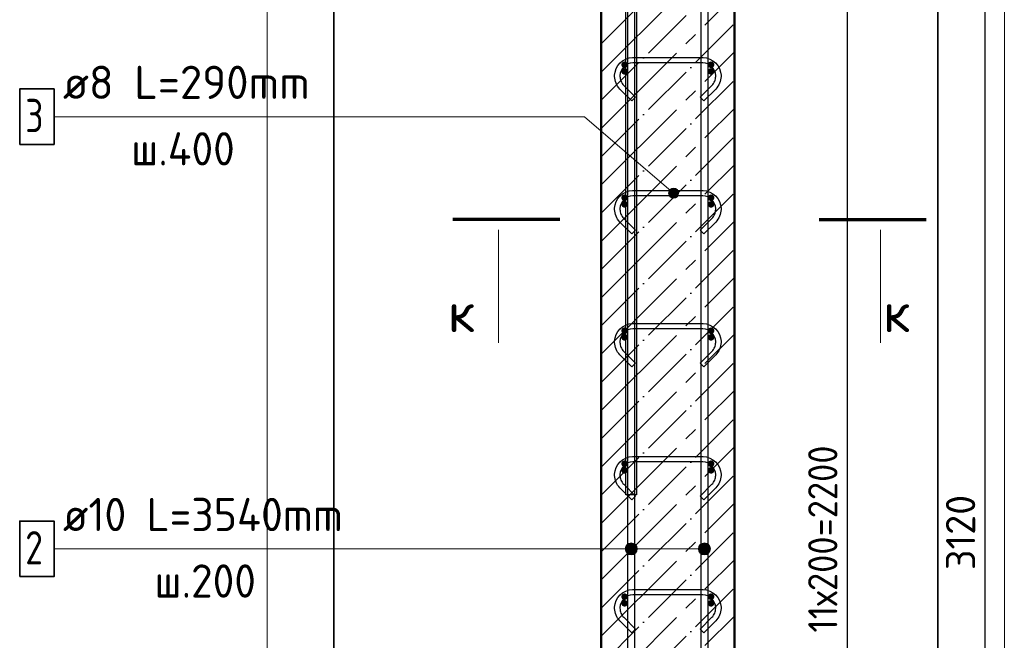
# Model space of a CAD drawing. Header units: millimetres. Extents: x -19950 to 69837, y -2757 to 40090.
# Tile 21 of 136: x -15710 to -14229, y 8197 to 9130. Entities that reach past the tile are written whole.
import ezdxf

# ---------------------------------------------------------------- set-up
doc = ezdxf.new("R2010")
doc.units = ezdxf.units.MM
doc.header["$PDMODE"] = 65
doc.linetypes.add('______11', pattern=[100, 80, -10, 0, -10])
doc.linetypes.add('______5', pattern=[220, 160, -20, 20, -20])
for name, color, linetype, lineweight in [('Standard', 7, 'Continuous', 25), ('Арм.стержн. Арматура края', 96, 'Continuous', 35), ('Арм.стержн. вертикальными 1', 22, 'Continuous', 35), ('Арм.стержн.горизонт. 1', 180, 'Continuous', 35), ('Размерная линия_ общее', 7, 'Continuous', 13)]:
    doc.layers.add(name, color=color, linetype=linetype, lineweight=lineweight)
doc.layers.add('Арм.стержн. вертикальными 2', color=7, linetype='Continuous', lineweight=35, true_color=0x006e00)
doc.layers.add('Арм.стержн.Стяжки', color=7, linetype='Continuous', lineweight=35, true_color=0x501e0f)
doc.styles.add('ISOCPEUR', font='ISOCPEUR')
doc.dimstyles.new('DIMSTYLE_7', dxfattribs={"dimtxt": 44, "dimasz": 50, "dimexe": 0, "dimexo": 0, "dimgap": 22, "dimtad": 2, "dimdec": 0, "dimrnd": 5, "dimzin": 12, "dimdsep": 46, "dimtxsty": 'ISOCPEUR', "dimblk1": 'ALL_ML_STRICH', "dimblk2": 'ALL_ML_STRICH', "dimsah": 1, "dimcen": 0, "dimclrd": 7, "dimclre": 256, "dimclrt": 7, "dimadec": 0, "dimazin": 0, "dimtfac": 1, "dimtdec": 0, "dimtix": 1, "dimtmove": 2, "dimatfit": 3, "dimfxl": 0, "dimtzin": 0, "dimlwd": 0, "dimlwe": -3, "dimarcsym": 0})

# ---------------------------------------------------------------- blocks, each defined once
blk = doc.blocks.new('ALL_ML_STRICH')
at = {"color": 0, "linetype": 'ByBlock', "lineweight": -2}
for p, q in [((-0.3, -0.3), (0.3, 0.3)), ((0, -0.5), (0, 0.5)), ((-1, 0), (0.5, 0))]:
    blk.add_line(p, q, dxfattribs=at)
blk = doc.blocks.new('*D273')
at = {"layer": 'DEFPOINTS', "color": 7, "linetype": 'Continuous', "lineweight": 13, "transparency": 33554687}
for p in [(-14635.3, 9912.6), (-14587.4, 6792.6), (-14258.1, 6792.6)]:
    blk.add_point(p, dxfattribs=at)
at = {"layer": 'Размерная линия_ общее', "color": 253, "linetype": 'Continuous', "lineweight": -2, "true_color": 0xa0a0a0, "transparency": 33554687}
for p, q in [((-14615.3, 9912.6), (-14258.1, 9912.6)), ((-14567.4, 6792.6), (-14258.1, 6792.6))]:
    blk.add_line(p, q, dxfattribs=at)
at = {"layer": 'Размерная линия_ общее', "color": 7, "linetype": 'Continuous', "lineweight": -2, "transparency": 33554687}
blk.add_line((-14258.1, 6792.6), (-14258.1, 9912.6), dxfattribs=at)
at = {"layer": 'Размерная линия_ общее', "color": 7, "linetype": 'Continuous', "lineweight": 13, "transparency": 33554687, "xscale": 50, "yscale": 50, "zscale": 50}
for p, rotation in [((-14258.1, 9912.6), 90), ((-14258.1, 6792.6), 270)]:
    blk.add_blockref('ALL_ML_STRICH', p, dxfattribs=dict(at, rotation=rotation))
at = {"layer": 'Размерная линия_ общее', "color": 7, "linetype": 'Continuous', "lineweight": 13, "transparency": 33554687, "insert": (-14295.1, 8359.2), "char_height": 44, "width": 176, "attachment_point": 5, "rotation": 90, "style": 'ISOCPEUR'}
blk.add_mtext('\\A1;{3120}', dxfattribs=at)
blk = doc.blocks.new('*D277')
at = {"layer": 'DEFPOINTS', "color": 7, "linetype": 'Continuous', "lineweight": 13, "transparency": 33554687}
for p in [(-14670.3, 9452.6), (-14670.3, 7252.6), (-14465.3, 7252.6)]:
    blk.add_point(p, dxfattribs=at)
at = {"layer": 'Размерная линия_ общее', "color": 253, "linetype": 'Continuous', "lineweight": -2, "true_color": 0xa0a0a0, "transparency": 33554687}
for p, q in [((-14650.3, 9452.6), (-14465.3, 9452.6)), ((-14650.3, 7252.6), (-14465.3, 7252.6))]:
    blk.add_line(p, q, dxfattribs=at)
at = {"layer": 'Размерная линия_ общее', "color": 7, "linetype": 'Continuous', "lineweight": -2, "transparency": 33554687}
blk.add_line((-14465.3, 7252.6), (-14465.3, 9452.6), dxfattribs=at)
at = {"layer": 'Размерная линия_ общее', "color": 7, "linetype": 'Continuous', "lineweight": 13, "transparency": 33554687, "xscale": 50, "yscale": 50, "zscale": 50}
for p, rotation in [((-14465.3, 9452.6), 90), ((-14465.3, 7252.6), 270)]:
    blk.add_blockref('ALL_ML_STRICH', p, dxfattribs=dict(at, rotation=rotation))
at = {"layer": 'Размерная линия_ общее', "color": 7, "linetype": 'Continuous', "lineweight": 13, "transparency": 33554687, "insert": (-14524.3, 8208.6), "char_height": 44, "width": 2.2, "attachment_point": 1, "rotation": 90, "line_spacing_factor": 0.60241, "style": 'ISOCPEUR'}
blk.add_mtext('\\W0.91;11х200=2200', dxfattribs=at)

msp = doc.modelspace()

# ---------------------------------------------------------------- hatches: boundary and pattern name
at = {"layer": 'Арм.стержн. Арматура края', "linetype": 'Continuous', "lineweight": 50, "transparency": 33554687}
for points in [[(-14795.3, 9062.6), (-14795.7, 9064.5), (-14796.8, 9066.1), (-14798.4, 9067.2), (-14800.3, 9067.6), (-14802.2, 9067.2), (-14803.9, 9066.1), (-14804.9, 9064.5), (-14805.3, 9062.6), (-14804.9, 9060.7), (-14803.9, 9059.1), (-14802.2, 9058), (-14800.3, 9057.6), (-14798.4, 9058), (-14796.8, 9059.1), (-14795.7, 9060.7)], [(-14665.3, 9062.6), (-14665.7, 9064.5), (-14666.8, 9066.1), (-14668.4, 9067.2), (-14670.3, 9067.6), (-14672.2, 9067.2), (-14673.9, 9066.1), (-14674.9, 9064.5), (-14675.3, 9062.6), (-14674.9, 9060.7), (-14673.9, 9059.1), (-14672.2, 9058), (-14670.3, 9057.6), (-14668.4, 9058), (-14666.8, 9059.1), (-14665.7, 9060.7)], [(-14795.3, 8862.6), (-14795.7, 8864.5), (-14796.8, 8866.1), (-14798.4, 8867.2), (-14800.3, 8867.6), (-14802.2, 8867.2), (-14803.9, 8866.1), (-14804.9, 8864.5), (-14805.3, 8862.6), (-14804.9, 8860.7), (-14803.9, 8859.1), (-14802.2, 8858), (-14800.3, 8857.6), (-14798.4, 8858), (-14796.8, 8859.1), (-14795.7, 8860.7)], [(-14665.3, 8862.6), (-14665.7, 8864.5), (-14666.8, 8866.1), (-14668.4, 8867.2), (-14670.3, 8867.6), (-14672.2, 8867.2), (-14673.9, 8866.1), (-14674.9, 8864.5), (-14675.3, 8862.6), (-14674.9, 8860.7), (-14673.9, 8859.1), (-14672.2, 8858), (-14670.3, 8857.6), (-14668.4, 8858), (-14666.8, 8859.1), (-14665.7, 8860.7)], [(-14795.3, 8662.6), (-14795.7, 8664.5), (-14796.8, 8666.1), (-14798.4, 8667.2), (-14800.3, 8667.6), (-14802.2, 8667.2), (-14803.9, 8666.1), (-14804.9, 8664.5), (-14805.3, 8662.6), (-14804.9, 8660.7), (-14803.9, 8659.1), (-14802.2, 8658), (-14800.3, 8657.6), (-14798.4, 8658), (-14796.8, 8659.1), (-14795.7, 8660.7)], [(-14665.3, 8662.6), (-14665.7, 8664.5), (-14666.8, 8666.1), (-14668.4, 8667.2), (-14670.3, 8667.6), (-14672.2, 8667.2), (-14673.9, 8666.1), (-14674.9, 8664.5), (-14675.3, 8662.6), (-14674.9, 8660.7), (-14673.9, 8659.1), (-14672.2, 8658), (-14670.3, 8657.6), (-14668.4, 8658), (-14666.8, 8659.1), (-14665.7, 8660.7)], [(-14795.3, 8462.6), (-14795.7, 8464.5), (-14796.8, 8466.1), (-14798.4, 8467.2), (-14800.3, 8467.6), (-14802.2, 8467.2), (-14803.9, 8466.1), (-14804.9, 8464.5), (-14805.3, 8462.6), (-14804.9, 8460.7), (-14803.9, 8459.1), (-14802.2, 8458), (-14800.3, 8457.6), (-14798.4, 8458), (-14796.8, 8459.1), (-14795.7, 8460.7)], [(-14665.3, 8462.6), (-14665.7, 8464.5), (-14666.8, 8466.1), (-14668.4, 8467.2), (-14670.3, 8467.6), (-14672.2, 8467.2), (-14673.9, 8466.1), (-14674.9, 8464.5), (-14675.3, 8462.6), (-14674.9, 8460.7), (-14673.9, 8459.1), (-14672.2, 8458), (-14670.3, 8457.6), (-14668.4, 8458), (-14666.8, 8459.1), (-14665.7, 8460.7)], [(-14795.3, 8262.6), (-14795.7, 8264.5), (-14796.8, 8266.1), (-14798.4, 8267.2), (-14800.3, 8267.6), (-14802.2, 8267.2), (-14803.9, 8266.1), (-14804.9, 8264.5), (-14805.3, 8262.6), (-14804.9, 8260.7), (-14803.9, 8259.1), (-14802.2, 8258), (-14800.3, 8257.6), (-14798.4, 8258), (-14796.8, 8259.1), (-14795.7, 8260.7)], [(-14665.3, 8262.6), (-14665.7, 8264.5), (-14666.8, 8266.1), (-14668.4, 8267.2), (-14670.3, 8267.6), (-14672.2, 8267.2), (-14673.9, 8266.1), (-14674.9, 8264.5), (-14675.3, 8262.6), (-14674.9, 8260.7), (-14673.9, 8259.1), (-14672.2, 8258), (-14670.3, 8257.6), (-14668.4, 8258), (-14666.8, 8259.1), (-14665.7, 8260.7)]]:
    msp.add_hatch(color=4, dxfattribs=at).paths.add_polyline_path(points)
at = {"layer": 'Арм.стержн. вертикальными 1', "linetype": 'Continuous', "lineweight": 13, "transparency": 33554687}
for points in [[(-14798.1, 8330), (-14798.1, 8339), (-14799.3, 8334.5)], [(-14798.1, 8330), (-14798.1, 8339), (-14799.3, 8334.5)], [(-14798.1, 8339), (-14794.8, 8326.8), (-14794.8, 8342.3)], [(-14798.1, 8339), (-14794.8, 8326.8), (-14794.8, 8342.3)], [(-14798.1, 8339), (-14798.1, 8330), (-14794.8, 8326.8)], [(-14798.1, 8339), (-14798.1, 8330), (-14794.8, 8326.8)], [(-14794.8, 8342.3), (-14790.3, 8325.5), (-14790.3, 8343.5)], [(-14794.8, 8342.3), (-14790.3, 8325.5), (-14790.3, 8343.5)], [(-14794.8, 8342.3), (-14794.8, 8326.8), (-14790.3, 8325.5)], [(-14794.8, 8342.3), (-14794.8, 8326.8), (-14790.3, 8325.5)], [(-14790.3, 8343.5), (-14790.3, 8325.5), (-14785.8, 8326.8)], [(-14790.3, 8343.5), (-14785.8, 8326.8), (-14785.8, 8342.3)], [(-14790.3, 8343.5), (-14790.3, 8325.5), (-14785.8, 8326.8)], [(-14790.3, 8343.5), (-14785.8, 8326.8), (-14785.8, 8342.3)], [(-14785.8, 8342.3), (-14785.8, 8326.8), (-14782.6, 8330)], [(-14785.8, 8342.3), (-14782.6, 8330), (-14782.6, 8339)], [(-14785.8, 8342.3), (-14785.8, 8326.8), (-14782.6, 8330)], [(-14785.8, 8342.3), (-14782.6, 8330), (-14782.6, 8339)], [(-14782.6, 8339), (-14782.6, 8330), (-14781.3, 8334.5)], [(-14782.6, 8339), (-14782.6, 8330), (-14781.3, 8334.5)], [(-14688.1, 8330), (-14688.1, 8339), (-14689.3, 8334.5)], [(-14688.1, 8330), (-14688.1, 8339), (-14689.3, 8334.5)], [(-14688.1, 8339), (-14684.8, 8326.8), (-14684.8, 8342.3)], [(-14688.1, 8339), (-14684.8, 8326.8), (-14684.8, 8342.3)], [(-14688.1, 8339), (-14688.1, 8330), (-14684.8, 8326.8)], [(-14688.1, 8339), (-14688.1, 8330), (-14684.8, 8326.8)], [(-14684.8, 8342.3), (-14680.3, 8325.5), (-14680.3, 8343.5)], [(-14684.8, 8342.3), (-14680.3, 8325.5), (-14680.3, 8343.5)], [(-14684.8, 8342.3), (-14684.8, 8326.8), (-14680.3, 8325.5)], [(-14684.8, 8342.3), (-14684.8, 8326.8), (-14680.3, 8325.5)], [(-14680.3, 8343.5), (-14680.3, 8325.5), (-14675.8, 8326.8)], [(-14680.3, 8343.5), (-14675.8, 8326.8), (-14675.8, 8342.3)], [(-14680.3, 8343.5), (-14680.3, 8325.5), (-14675.8, 8326.8)], [(-14680.3, 8343.5), (-14675.8, 8326.8), (-14675.8, 8342.3)], [(-14675.8, 8342.3), (-14675.8, 8326.8), (-14672.6, 8330)], [(-14675.8, 8342.3), (-14672.6, 8330), (-14672.6, 8339)], [(-14675.8, 8342.3), (-14675.8, 8326.8), (-14672.6, 8330)], [(-14675.8, 8342.3), (-14672.6, 8330), (-14672.6, 8339)], [(-14672.6, 8339), (-14672.6, 8330), (-14671.3, 8334.5)], [(-14672.6, 8339), (-14672.6, 8330), (-14671.3, 8334.5)]]:
    msp.add_hatch(color=7, dxfattribs=at).paths.add_polyline_path(points)
at = {"layer": 'Арм.стержн.горизонт. 1', "linetype": 'Continuous', "lineweight": 50, "transparency": 33554687}
for points in [[(-14795.3, 9052.6), (-14795.7, 9054.5), (-14796.8, 9056.1), (-14798.4, 9057.2), (-14800.3, 9057.6), (-14802.2, 9057.2), (-14803.9, 9056.1), (-14804.9, 9054.5), (-14805.3, 9052.6), (-14804.9, 9050.7), (-14803.9, 9049.1), (-14802.2, 9048), (-14800.3, 9047.6), (-14798.4, 9048), (-14796.8, 9049.1), (-14795.7, 9050.7)], [(-14665.3, 9052.6), (-14665.7, 9054.5), (-14666.8, 9056.1), (-14668.4, 9057.2), (-14670.3, 9057.6), (-14672.2, 9057.2), (-14673.9, 9056.1), (-14674.9, 9054.5), (-14675.3, 9052.6), (-14674.9, 9050.7), (-14673.9, 9049.1), (-14672.2, 9048), (-14670.3, 9047.6), (-14668.4, 9048), (-14666.8, 9049.1), (-14665.7, 9050.7)], [(-14795.3, 8852.6), (-14795.7, 8854.5), (-14796.8, 8856.1), (-14798.4, 8857.2), (-14800.3, 8857.6), (-14802.2, 8857.2), (-14803.9, 8856.1), (-14804.9, 8854.5), (-14805.3, 8852.6), (-14804.9, 8850.7), (-14803.9, 8849.1), (-14802.2, 8848), (-14800.3, 8847.6), (-14798.4, 8848), (-14796.8, 8849.1), (-14795.7, 8850.7)], [(-14665.3, 8852.6), (-14665.7, 8854.5), (-14666.8, 8856.1), (-14668.4, 8857.2), (-14670.3, 8857.6), (-14672.2, 8857.2), (-14673.9, 8856.1), (-14674.9, 8854.5), (-14675.3, 8852.6), (-14674.9, 8850.7), (-14673.9, 8849.1), (-14672.2, 8848), (-14670.3, 8847.6), (-14668.4, 8848), (-14666.8, 8849.1), (-14665.7, 8850.7)], [(-14795.3, 8652.6), (-14795.7, 8654.5), (-14796.8, 8656.1), (-14798.4, 8657.2), (-14800.3, 8657.6), (-14802.2, 8657.2), (-14803.9, 8656.1), (-14804.9, 8654.5), (-14805.3, 8652.6), (-14804.9, 8650.7), (-14803.9, 8649.1), (-14802.2, 8648), (-14800.3, 8647.6), (-14798.4, 8648), (-14796.8, 8649.1), (-14795.7, 8650.7)], [(-14665.3, 8652.6), (-14665.7, 8654.5), (-14666.8, 8656.1), (-14668.4, 8657.2), (-14670.3, 8657.6), (-14672.2, 8657.2), (-14673.9, 8656.1), (-14674.9, 8654.5), (-14675.3, 8652.6), (-14674.9, 8650.7), (-14673.9, 8649.1), (-14672.2, 8648), (-14670.3, 8647.6), (-14668.4, 8648), (-14666.8, 8649.1), (-14665.7, 8650.7)], [(-14795.3, 8452.6), (-14795.7, 8454.5), (-14796.8, 8456.1), (-14798.4, 8457.2), (-14800.3, 8457.6), (-14802.2, 8457.2), (-14803.9, 8456.1), (-14804.9, 8454.5), (-14805.3, 8452.6), (-14804.9, 8450.7), (-14803.9, 8449.1), (-14802.2, 8448), (-14800.3, 8447.6), (-14798.4, 8448), (-14796.8, 8449.1), (-14795.7, 8450.7)], [(-14665.3, 8452.6), (-14665.7, 8454.5), (-14666.8, 8456.1), (-14668.4, 8457.2), (-14670.3, 8457.6), (-14672.2, 8457.2), (-14673.9, 8456.1), (-14674.9, 8454.5), (-14675.3, 8452.6), (-14674.9, 8450.7), (-14673.9, 8449.1), (-14672.2, 8448), (-14670.3, 8447.6), (-14668.4, 8448), (-14666.8, 8449.1), (-14665.7, 8450.7)], [(-14795.3, 8252.6), (-14795.7, 8254.5), (-14796.8, 8256.1), (-14798.4, 8257.2), (-14800.3, 8257.6), (-14802.2, 8257.2), (-14803.9, 8256.1), (-14804.9, 8254.5), (-14805.3, 8252.6), (-14804.9, 8250.7), (-14803.9, 8249.1), (-14802.2, 8248), (-14800.3, 8247.6), (-14798.4, 8248), (-14796.8, 8249.1), (-14795.7, 8250.7)], [(-14665.3, 8252.6), (-14665.7, 8254.5), (-14666.8, 8256.1), (-14668.4, 8257.2), (-14670.3, 8257.6), (-14672.2, 8257.2), (-14673.9, 8256.1), (-14674.9, 8254.5), (-14675.3, 8252.6), (-14674.9, 8250.7), (-14673.9, 8249.1), (-14672.2, 8248), (-14670.3, 8247.6), (-14668.4, 8248), (-14666.8, 8249.1), (-14665.7, 8250.7)]]:
    msp.add_hatch(color=4, dxfattribs=at).paths.add_polyline_path(points)
at = {"layer": 'Арм.стержн.Стяжки', "linetype": 'Continuous', "lineweight": 13, "transparency": 33554687}
for points in [[(-14733.9, 8870.8), (-14729, 8876.5), (-14732.3, 8874.4)], [(-14729, 8876.5), (-14733.9, 8870.8), (-14733.6, 8867)], [(-14729, 8876.5), (-14733.6, 8867), (-14725.2, 8876.8)], [(-14725.2, 8876.8), (-14733.6, 8867), (-14731.5, 8863.8)], [(-14725.2, 8876.8), (-14731.5, 8863.8), (-14721.7, 8875.2)], [(-14721.7, 8875.2), (-14731.5, 8863.8), (-14727.9, 8862.1)], [(-14721.7, 8875.2), (-14727.9, 8862.1), (-14719.5, 8871.9)], [(-14719.5, 8871.9), (-14727.9, 8862.1), (-14724.1, 8862.4)], [(-14719.5, 8871.9), (-14724.1, 8862.4), (-14719.2, 8868.1)], [(-14719.2, 8868.1), (-14724.1, 8862.4), (-14720.9, 8864.6)]]:
    msp.add_hatch(color=7, dxfattribs=at).paths.add_polyline_path(points)

# ---------------------------------------------------------------- linework, layer by layer
at = {"layer": 'Standard', "color": 52, "linetype": 'Continuous', "lineweight": -3, "transparency": 33554687}
for p, q in [((-15237.6, 10172.8), (-15237.6, 6462.4)), ((-15237.6, 6462.4), (-15237.6, 10172.8)), ((-14329.3, 10172.8), (-14329.3, 6462.4)), ((-14329.3, 6462.4), (-14329.3, 10172.8))]:
    msp.add_line(p, q, dxfattribs=at)
at = {"layer": 'Standard', "color": 7, "linetype": 'Continuous', "lineweight": 50, "transparency": 33554687}
for p, q in [((-14835.3, 9912.6), (-14835.3, 6792.6)), ((-14635.3, 6792.6), (-14635.3, 9912.6))]:
    msp.add_line(p, q, dxfattribs=at)
at = {"layer": 'Standard', "color": 7, "linetype": '______11', "lineweight": -3, "transparency": 33554687}
for p, q in [((-14835.3, 9094), (-14635.3, 9294)), ((-14835.3, 9009.2), (-14635.3, 9209.2)), ((-14835.3, 8924.3), (-14635.3, 9124.3)), ((-14835.3, 8839.5), (-14635.3, 9039.5)), ((-14835.3, 8754.6), (-14635.3, 8954.6)), ((-14835.3, 8669.8), (-14635.3, 8869.8)), ((-14835.3, 8584.9), (-14635.3, 8784.9)), ((-14835.3, 8500), (-14635.3, 8700)), ((-14835.3, 8415.2), (-14635.3, 8615.2)), ((-14835.3, 8330.3), (-14635.3, 8530.3)), ((-14835.3, 8245.5), (-14635.3, 8445.5)), ((-14835.3, 8160.6), (-14635.3, 8360.6)), ((-14835.3, 8075.8), (-14635.3, 8275.8))]:
    msp.add_line(p, q, dxfattribs=at)
at = {"layer": 'Standard', "color": 7, "linetype": '______5', "lineweight": -3, "transparency": 33554687}
for p, q in [((-14835.3, 9051.6), (-14635.3, 9251.6)), ((-14835.3, 8966.7), (-14635.3, 9166.7)), ((-14835.3, 8881.9), (-14635.3, 9081.9)), ((-14835.3, 8797), (-14635.3, 8997)), ((-14835.3, 8712.2), (-14635.3, 8912.2)), ((-14835.3, 8627.3), (-14635.3, 8827.3)), ((-14835.3, 8542.5), (-14635.3, 8742.5)), ((-14835.3, 8457.6), (-14635.3, 8657.6)), ((-14835.3, 8372.8), (-14635.3, 8572.8)), ((-14835.3, 8287.9), (-14635.3, 8487.9)), ((-14835.3, 8203.1), (-14635.3, 8403.1)), ((-14835.3, 8118.2), (-14635.3, 8318.2)), ((-14835.3, 8033.4), (-14635.3, 8233.4))]:
    msp.add_line(p, q, dxfattribs=at)
at = {"layer": 'Standard', "color": 7, "linetype": 'Continuous', "lineweight": 70, "transparency": 33554687}
for p, q in [((-14897.7, 8830.1), (-15058.5, 8830.1)), ((-14507.7, 8830.1), (-14346.9, 8830.1))]:
    msp.add_line(p, q, dxfattribs=at)
at = {"layer": 'Standard', "color": 7, "linetype": 'Continuous', "lineweight": 13, "transparency": 33554687}
for p, q in [((-14990, 8814.1), (-14990, 8644.5)), ((-14415.4, 8814.1), (-14415.4, 8644.5))]:
    msp.add_line(p, q, dxfattribs=at)
msp.add_lwpolyline([(-15337.6, 6362.4), (-14229.3, 6362.4), (-14229.3, 10272.8), (-15337.6, 10272.8), (-15337.6, 6362.4)], dxfattribs=at)
at = {"layer": 'Арм.стержн. вертикальными 1', "color": 7, "linetype": 'Continuous', "lineweight": 13, "transparency": 33554687}
for p, q in [((-14790.3, 8343.5), (-14790.3, 8343.5)), ((-14790.3, 8343.5), (-14790.3, 8343.5)), ((-14680.3, 8343.5), (-14680.3, 8343.5)), ((-14680.3, 8343.5), (-14680.3, 8343.5)), ((-15658.3, 8334.5), (-14913.3, 8334.5)), ((-14913.3, 8334.5), (-14790.3, 8334.5)), ((-14913.3, 8334.5), (-14790.3, 8334.5)), ((-14913.3, 8334.5), (-14680.3, 8334.5)), ((-14913.3, 8334.5), (-14680.3, 8334.5)), ((-14799.3, 8334.5), (-14799.3, 8334.5)), ((-14799.3, 8334.5), (-14799.3, 8334.5)), ((-14790.3, 8325.5), (-14790.3, 8325.5)), ((-14790.3, 8325.5), (-14790.3, 8325.5)), ((-14781.3, 8334.5), (-14781.3, 8334.5)), ((-14781.3, 8334.5), (-14781.3, 8334.5)), ((-14689.3, 8334.5), (-14689.3, 8334.5)), ((-14689.3, 8334.5), (-14689.3, 8334.5)), ((-14680.3, 8325.5), (-14680.3, 8325.5)), ((-14680.3, 8325.5), (-14680.3, 8325.5)), ((-14671.3, 8334.5), (-14671.3, 8334.5)), ((-14671.3, 8334.5), (-14671.3, 8334.5))]:
    msp.add_line(p, q, dxfattribs=at)
at = {"layer": 'Арм.стержн. вертикальными 1', "color": 4, "linetype": 'Continuous', "lineweight": 25, "transparency": 33554687}
for points in [[(-14795.3, 6792.6), (-14795.3, 10003.6), (-14795.9, 10008.1), (-14797.5, 10012.7), (-14799.8, 10016.9), (-14802.7, 10020.3), (-14806.1, 10023.1), (-14810.3, 10025.5), (-14814.8, 10027), (-14819.4, 10027.6), (-15100.3, 10027.6), (-15100.3, 10037.6), (-14818.7, 10037.6), (-14812.6, 10036.8), (-14806.2, 10034.7), (-14800.4, 10031.4), (-14795.6, 10027.4), (-14791.5, 10022.6), (-14788.3, 10016.7), (-14786.2, 10010.4), (-14785.3, 10004.3), (-14785.3, 6792.6), (-14795.3, 6792.6)], [(-14795.3, 6792.6), (-14795.3, 10003.6), (-14795.9, 10008.1), (-14797.5, 10012.7), (-14799.8, 10016.9), (-14802.7, 10020.3), (-14806.1, 10023.1), (-14810.3, 10025.5), (-14814.8, 10027), (-14819.4, 10027.6), (-15100.3, 10027.6), (-15100.3, 10037.6), (-14818.7, 10037.6), (-14812.6, 10036.8), (-14806.2, 10034.7), (-14800.4, 10031.4), (-14795.6, 10027.4), (-14791.5, 10022.6), (-14788.3, 10016.7), (-14786.2, 10010.4), (-14785.3, 10004.3), (-14785.3, 6792.6), (-14795.3, 6792.6)], [(-14685.3, 6792.6), (-14685.3, 10004.3), (-14684.5, 10010.4), (-14682.4, 10016.7), (-14679.1, 10022.6), (-14675.1, 10027.4), (-14670.3, 10031.4), (-14664.4, 10034.7), (-14658.1, 10036.8), (-14652, 10037.6), (-14370.3, 10037.6), (-14370.3, 10027.6), (-14651.3, 10027.6), (-14655.8, 10027), (-14660.4, 10025.5), (-14664.6, 10023.1), (-14668, 10020.3), (-14670.8, 10016.9), (-14673.2, 10012.7), (-14674.7, 10008.1), (-14675.3, 10003.6), (-14675.3, 6792.6), (-14685.3, 6792.6)], [(-14685.3, 6792.6), (-14685.3, 10004.3), (-14684.5, 10010.4), (-14682.4, 10016.7), (-14679.1, 10022.6), (-14675.1, 10027.4), (-14670.3, 10031.4), (-14664.4, 10034.7), (-14658.1, 10036.8), (-14652, 10037.6), (-14370.3, 10037.6), (-14370.3, 10027.6), (-14651.3, 10027.6), (-14655.8, 10027), (-14660.4, 10025.5), (-14664.6, 10023.1), (-14668, 10020.3), (-14670.8, 10016.9), (-14673.2, 10012.7), (-14674.7, 10008.1), (-14675.3, 10003.6), (-14675.3, 6792.6), (-14685.3, 6792.6)]]:
    msp.add_lwpolyline(points, dxfattribs=at)
at = {"layer": 'Арм.стержн. вертикальными 1', "color": 7, "linetype": 'Continuous', "lineweight": 35, "transparency": 33554687}
msp.add_lwpolyline([(-15709.9, 8292.8), (-15658.3, 8292.8), (-15658.3, 8376.2), (-15709.9, 8376.2), (-15709.9, 8292.8)], dxfattribs=at)
at = {"layer": 'Арм.стержн. вертикальными 1', "color": 7, "linetype": 'Continuous', "lineweight": 13, "transparency": 33554687}
for centre in [(-14790.3, 8334.5), (-14790.3, 8334.5), (-14680.3, 8334.5), (-14680.3, 8334.5)]:
    msp.add_circle(centre, 9, dxfattribs=at)
at = {"layer": 'Арм.стержн. вертикальными 2', "color": 7, "linetype": 'Continuous', "lineweight": 25, "transparency": 33554687}
msp.add_lwpolyline([(-15245.6, 10045.6), (-14835.7, 10045.6), (-14825.9, 10044.3), (-14815.8, 10040.9), (-14806.4, 10035.7), (-14798.7, 10029.2), (-14792.3, 10021.5), (-14787, 10012.2), (-14783.7, 10002), (-14782.3, 9992.3), (-14782.3, 8415.6), (-14798.3, 8415.6), (-14798.3, 9991.2), (-14799.3, 9998.4), (-14801.7, 10005.7), (-14805.5, 10012.4), (-14810.1, 10017.9), (-14815.5, 10022.4), (-14822.2, 10026.2), (-14829.6, 10028.6), (-14836.8, 10029.6), (-15245.6, 10029.6), (-15245.6, 10045.6)], dxfattribs=at)
msp.add_lwpolyline([(-15245.6, 10045.6), (-14835.7, 10045.6), (-14825.9, 10044.3), (-14815.8, 10040.9), (-14806.4, 10035.7), (-14798.7, 10029.2), (-14792.3, 10021.5), (-14787, 10012.2), (-14783.7, 10002), (-14782.3, 9992.3), (-14782.3, 8415.6), (-14798.3, 8415.6), (-14798.3, 9991.2), (-14799.3, 9998.4), (-14801.7, 10005.7), (-14805.5, 10012.4), (-14810.1, 10017.9), (-14815.5, 10022.4), (-14822.2, 10026.2), (-14829.6, 10028.6), (-14836.8, 10029.6), (-15245.6, 10029.6), (-15245.6, 10045.6)], dxfattribs=at)
at = {"layer": 'Арм.стержн.Стяжки', "color": 7, "linetype": 'Continuous', "lineweight": 13, "transparency": 33554687}
for p, q in [((-15658.3, 8984.5), (-14860.8, 8984.5)), ((-14860.8, 8984.5), (-14726.6, 8869.5)), ((-14732.3, 8874.4), (-14732.3, 8874.4)), ((-14721.7, 8875.2), (-14721.7, 8875.2)), ((-14731.5, 8863.8), (-14731.5, 8863.8)), ((-14720.9, 8864.6), (-14720.9, 8864.6))]:
    msp.add_line(p, q, dxfattribs=at)
at = {"layer": 'Арм.стержн.Стяжки', "color": 40, "linetype": 'Continuous', "lineweight": 25, "transparency": 33554687}
for points in [[(-14789.5, 9008.1), (-14807.6, 9026.1), (-14809.2, 9028.1), (-14810.8, 9030.2), (-14812.1, 9032.4), (-14813.2, 9034.8), (-14814.1, 9037.2), (-14814.7, 9039.7), (-14815.1, 9042.3), (-14815.3, 9044.8), (-14815.3, 9046.8), (-14814.6, 9051.7), (-14813, 9056.8), (-14810.3, 9061.4), (-14807.1, 9065.3), (-14803.3, 9068.5), (-14798.6, 9071.1), (-14793.5, 9072.8), (-14788.6, 9073.5), (-14682, 9073.5), (-14677.1, 9072.8), (-14672, 9071.1), (-14667.4, 9068.5), (-14663.5, 9065.3), (-14660.3, 9061.4), (-14657.7, 9056.8), (-14656, 9051.7), (-14655.3, 9046.8), (-14655.3, 9044.8), (-14655.5, 9042.3), (-14655.9, 9039.7), (-14656.6, 9037.2), (-14657.4, 9034.8), (-14658.5, 9032.4), (-14659.9, 9030.2), (-14661.4, 9028.1), (-14663.1, 9026.1), (-14681.1, 9008.1), (-14686.8, 9013.7), (-14668.9, 9031.6), (-14667.7, 9033), (-14666.6, 9034.6), (-14665.6, 9036.2), (-14664.8, 9037.8), (-14664.2, 9039.6), (-14663.8, 9041.4), (-14663.5, 9043.2), (-14663.3, 9045.1), (-14663.3, 9046.2), (-14663.8, 9049.9), (-14665, 9053.5), (-14666.9, 9056.9), (-14669.2, 9059.6), (-14671.9, 9061.9), (-14675.3, 9063.8), (-14678.9, 9065), (-14682.6, 9065.5), (-14788.1, 9065.5), (-14791.7, 9065), (-14795.4, 9063.8), (-14798.7, 9061.9), (-14801.5, 9059.6), (-14803.7, 9056.9), (-14805.6, 9053.5), (-14806.8, 9049.9), (-14807.3, 9046.2), (-14807.3, 9045.1), (-14807.2, 9043.2), (-14806.9, 9041.4), (-14806.4, 9039.6), (-14805.8, 9037.8), (-14805, 9036.2), (-14804.1, 9034.6), (-14803, 9033), (-14801.7, 9031.6), (-14783.9, 9013.7), (-14789.5, 9008.1)], [(-14789.5, 8808.1), (-14807.6, 8826.1), (-14809.2, 8828.1), (-14810.8, 8830.2), (-14812.1, 8832.4), (-14813.2, 8834.8), (-14814.1, 8837.2), (-14814.7, 8839.7), (-14815.1, 8842.3), (-14815.3, 8844.8), (-14815.3, 8846.8), (-14814.6, 8851.7), (-14813, 8856.8), (-14810.3, 8861.4), (-14807.1, 8865.3), (-14803.3, 8868.5), (-14798.6, 8871.1), (-14793.5, 8872.8), (-14788.6, 8873.5), (-14682, 8873.5), (-14677.1, 8872.8), (-14672, 8871.1), (-14667.4, 8868.5), (-14663.5, 8865.3), (-14660.3, 8861.4), (-14657.7, 8856.8), (-14656, 8851.7), (-14655.3, 8846.8), (-14655.3, 8844.8), (-14655.5, 8842.3), (-14655.9, 8839.7), (-14656.6, 8837.2), (-14657.4, 8834.8), (-14658.5, 8832.4), (-14659.9, 8830.2), (-14661.4, 8828.1), (-14663.1, 8826.1), (-14681.1, 8808.1), (-14686.8, 8813.7), (-14668.9, 8831.6), (-14667.7, 8833), (-14666.6, 8834.6), (-14665.6, 8836.2), (-14664.8, 8837.8), (-14664.2, 8839.6), (-14663.8, 8841.4), (-14663.5, 8843.2), (-14663.3, 8845.1), (-14663.3, 8846.2), (-14663.8, 8849.9), (-14665, 8853.5), (-14666.9, 8856.9), (-14669.2, 8859.6), (-14671.9, 8861.9), (-14675.3, 8863.8), (-14678.9, 8865), (-14682.6, 8865.5), (-14788.1, 8865.5), (-14791.7, 8865), (-14795.4, 8863.8), (-14798.7, 8861.9), (-14801.5, 8859.6), (-14803.7, 8856.9), (-14805.6, 8853.5), (-14806.8, 8849.9), (-14807.3, 8846.2), (-14807.3, 8845.1), (-14807.2, 8843.2), (-14806.9, 8841.4), (-14806.4, 8839.6), (-14805.8, 8837.8), (-14805, 8836.2), (-14804.1, 8834.6), (-14803, 8833), (-14801.7, 8831.6), (-14783.9, 8813.7), (-14789.5, 8808.1)], [(-14789.5, 8608.1), (-14807.6, 8626.1), (-14809.2, 8628.1), (-14810.8, 8630.2), (-14812.1, 8632.4), (-14813.2, 8634.8), (-14814.1, 8637.2), (-14814.7, 8639.7), (-14815.1, 8642.3), (-14815.3, 8644.8), (-14815.3, 8646.8), (-14814.6, 8651.7), (-14813, 8656.8), (-14810.3, 8661.4), (-14807.1, 8665.3), (-14803.3, 8668.5), (-14798.6, 8671.1), (-14793.5, 8672.8), (-14788.6, 8673.5), (-14682, 8673.5), (-14677.1, 8672.8), (-14672, 8671.1), (-14667.4, 8668.5), (-14663.5, 8665.3), (-14660.3, 8661.4), (-14657.7, 8656.8), (-14656, 8651.7), (-14655.3, 8646.8), (-14655.3, 8644.8), (-14655.5, 8642.3), (-14655.9, 8639.7), (-14656.6, 8637.2), (-14657.4, 8634.8), (-14658.5, 8632.4), (-14659.9, 8630.2), (-14661.4, 8628.1), (-14663.1, 8626.1), (-14681.1, 8608.1), (-14686.8, 8613.7), (-14668.9, 8631.6), (-14667.7, 8633), (-14666.6, 8634.6), (-14665.6, 8636.2), (-14664.8, 8637.8), (-14664.2, 8639.6), (-14663.8, 8641.4), (-14663.5, 8643.2), (-14663.3, 8645.1), (-14663.3, 8646.2), (-14663.8, 8649.9), (-14665, 8653.5), (-14666.9, 8656.9), (-14669.2, 8659.6), (-14671.9, 8661.9), (-14675.3, 8663.8), (-14678.9, 8665), (-14682.6, 8665.5), (-14788.1, 8665.5), (-14791.7, 8665), (-14795.4, 8663.8), (-14798.7, 8661.9), (-14801.5, 8659.6), (-14803.7, 8656.9), (-14805.6, 8653.5), (-14806.8, 8649.9), (-14807.3, 8646.2), (-14807.3, 8645.1), (-14807.2, 8643.2), (-14806.9, 8641.4), (-14806.4, 8639.6), (-14805.8, 8637.8), (-14805, 8636.2), (-14804.1, 8634.6), (-14803, 8633), (-14801.7, 8631.6), (-14783.9, 8613.7), (-14789.5, 8608.1)], [(-14789.5, 8408.1), (-14807.6, 8426.1), (-14809.2, 8428.1), (-14810.8, 8430.2), (-14812.1, 8432.4), (-14813.2, 8434.8), (-14814.1, 8437.2), (-14814.7, 8439.7), (-14815.1, 8442.3), (-14815.3, 8444.8), (-14815.3, 8446.8), (-14814.6, 8451.7), (-14813, 8456.8), (-14810.3, 8461.4), (-14807.1, 8465.3), (-14803.3, 8468.5), (-14798.6, 8471.1), (-14793.5, 8472.8), (-14788.6, 8473.5), (-14682, 8473.5), (-14677.1, 8472.8), (-14672, 8471.1), (-14667.4, 8468.5), (-14663.5, 8465.3), (-14660.3, 8461.4), (-14657.7, 8456.8), (-14656, 8451.7), (-14655.3, 8446.8), (-14655.3, 8444.8), (-14655.5, 8442.3), (-14655.9, 8439.7), (-14656.6, 8437.2), (-14657.4, 8434.8), (-14658.5, 8432.4), (-14659.9, 8430.2), (-14661.4, 8428.1), (-14663.1, 8426.1), (-14681.1, 8408.1), (-14686.8, 8413.7), (-14668.9, 8431.6), (-14667.7, 8433), (-14666.6, 8434.6), (-14665.6, 8436.2), (-14664.8, 8437.8), (-14664.2, 8439.6), (-14663.8, 8441.4), (-14663.5, 8443.2), (-14663.3, 8445.1), (-14663.3, 8446.2), (-14663.8, 8449.9), (-14665, 8453.5), (-14666.9, 8456.9), (-14669.2, 8459.6), (-14671.9, 8461.9), (-14675.3, 8463.8), (-14678.9, 8465), (-14682.6, 8465.5), (-14788.1, 8465.5), (-14791.7, 8465), (-14795.4, 8463.8), (-14798.7, 8461.9), (-14801.5, 8459.6), (-14803.7, 8456.9), (-14805.6, 8453.5), (-14806.8, 8449.9), (-14807.3, 8446.2), (-14807.3, 8445.1), (-14807.2, 8443.2), (-14806.9, 8441.4), (-14806.4, 8439.6), (-14805.8, 8437.8), (-14805, 8436.2), (-14804.1, 8434.6), (-14803, 8433), (-14801.7, 8431.6), (-14783.9, 8413.7), (-14789.5, 8408.1)], [(-14789.5, 8208.1), (-14807.6, 8226.1), (-14809.2, 8228.1), (-14810.8, 8230.2), (-14812.1, 8232.4), (-14813.2, 8234.8), (-14814.1, 8237.2), (-14814.7, 8239.7), (-14815.1, 8242.3), (-14815.3, 8244.8), (-14815.3, 8246.8), (-14814.6, 8251.7), (-14813, 8256.8), (-14810.3, 8261.4), (-14807.1, 8265.3), (-14803.3, 8268.5), (-14798.6, 8271.1), (-14793.5, 8272.8), (-14788.6, 8273.5), (-14682, 8273.5), (-14677.1, 8272.8), (-14672, 8271.1), (-14667.4, 8268.5), (-14663.5, 8265.3), (-14660.3, 8261.4), (-14657.7, 8256.8), (-14656, 8251.7), (-14655.3, 8246.8), (-14655.3, 8244.8), (-14655.5, 8242.3), (-14655.9, 8239.7), (-14656.6, 8237.2), (-14657.4, 8234.8), (-14658.5, 8232.4), (-14659.9, 8230.2), (-14661.4, 8228.1), (-14663.1, 8226.1), (-14681.1, 8208.1), (-14686.8, 8213.7), (-14668.9, 8231.6), (-14667.7, 8233), (-14666.6, 8234.6), (-14665.6, 8236.2), (-14664.8, 8237.8), (-14664.2, 8239.6), (-14663.8, 8241.4), (-14663.5, 8243.2), (-14663.3, 8245.1), (-14663.3, 8246.2), (-14663.8, 8249.9), (-14665, 8253.5), (-14666.9, 8256.9), (-14669.2, 8259.6), (-14671.9, 8261.9), (-14675.3, 8263.8), (-14678.9, 8265), (-14682.6, 8265.5), (-14788.1, 8265.5), (-14791.7, 8265), (-14795.4, 8263.8), (-14798.7, 8261.9), (-14801.5, 8259.6), (-14803.7, 8256.9), (-14805.6, 8253.5), (-14806.8, 8249.9), (-14807.3, 8246.2), (-14807.3, 8245.1), (-14807.2, 8243.2), (-14806.9, 8241.4), (-14806.4, 8239.6), (-14805.8, 8237.8), (-14805, 8236.2), (-14804.1, 8234.6), (-14803, 8233), (-14801.7, 8231.6), (-14783.9, 8213.7), (-14789.5, 8208.1)]]:
    msp.add_lwpolyline(points, dxfattribs=at)
at = {"layer": 'Арм.стержн.Стяжки', "color": 7, "linetype": 'Continuous', "lineweight": 35, "transparency": 33554687}
msp.add_lwpolyline([(-15709.9, 8942.8), (-15658.3, 8942.8), (-15658.3, 9026.2), (-15709.9, 9026.2), (-15709.9, 8942.8)], dxfattribs=at)
at = {"layer": 'Арм.стержн.Стяжки', "color": 7, "linetype": 'Continuous', "lineweight": 13, "transparency": 33554687}
msp.add_circle((-14726.6, 8869.5), 7.5, dxfattribs=at)

# ---------------------------------------------------------------- texts
at = {"layer": 'Standard', "color": 7, "linetype": 'Continuous', "lineweight": 13, "transparency": 33554687, "char_height": 60, "width": 65.333, "attachment_point": 7, "style": 'ISOCPEUR'}
for insert in [(-15065.9, 8660.5), (-14411.5, 8660.5)]:
    msp.add_mtext('\\A1;{\\fISOCPEUR|i0|b0;\\H60.000000;\\W1.000000;\\C7;к}\\P', dxfattribs=dict(at, insert=insert))
at = {"layer": 'Арм.стержн. вертикальными 1', "color": 7, "linetype": 'Continuous', "lineweight": 25, "transparency": 33554687, "char_height": 50, "attachment_point": 7, "style": 'ISOCPEUR'}
for s, insert, width in [('\\W0.96;ø10 L=3540mm ', (-15644.9, 8361.2), 493.775), ('\\W0.78;2', (-15701.6, 8311.2), 54.401), ('\\W0.95;ш.200 ', (-15507.4, 8261.2), 218.666)]:
    msp.add_mtext(s, dxfattribs=dict(at, insert=insert, width=width))
at = {"layer": 'Арм.стержн.Стяжки', "color": 7, "linetype": 'Continuous', "lineweight": 25, "transparency": 33554687, "char_height": 50, "attachment_point": 7, "style": 'ISOCPEUR'}
for s, insert, width in [('\\W0.98;ø8 L=290mm ', (-15644.9, 9011.2), 429.211), ('\\W0.78;3', (-15701.6, 8961.2), 54.401), ('\\W0.95;ш.400 ', (-15542.4, 8911.2), 223.706)]:
    msp.add_mtext(s, dxfattribs=dict(at, insert=insert, width=width))

# ---------------------------------------------------------------- dimensions: what is measured, and where the dimension line sits
at = {"layer": 'Размерная линия_ общее', "color": 7, "linetype": 'Continuous', "lineweight": 13, "transparency": 33554687}
dim = msp.add_linear_dim(base=(-14258.1, 9912.6), p1=(-14567.4, 6792.6), p2=(-14615.3, 9912.6), angle=90, dimstyle='DIMSTYLE_7', override={"dimpost": '<>', "dimclrd": 7, "dimclre": 253, "dimclrt": 7, "dimlwd": 0, "dimlwe": 65533}, dxfattribs=at)
dim.commit()
dim.dimension.update_dxf_attribs({"geometry": '*D273', "text_midpoint": (-14295.1, 8359.2), "dimtype": 160})
dim = msp.add_linear_dim(base=(-14465.3, 9452.6), p1=(-14650.3, 7252.6), p2=(-14650.3, 9452.6), angle=90, text='\\W0.91;11х200=2200', dimstyle='DIMSTYLE_7', override={"dimpost": '<>', "dimclrd": 7, "dimclre": 253, "dimclrt": 7, "dimlwd": 0, "dimlwe": 65533}, dxfattribs=at)
dim.commit()
dim.dimension.update_dxf_attribs({"geometry": '*D277', "text_midpoint": (-14487.3, 8352.6), "dimtype": 160})

doc.saveas('drawing.dxf')
